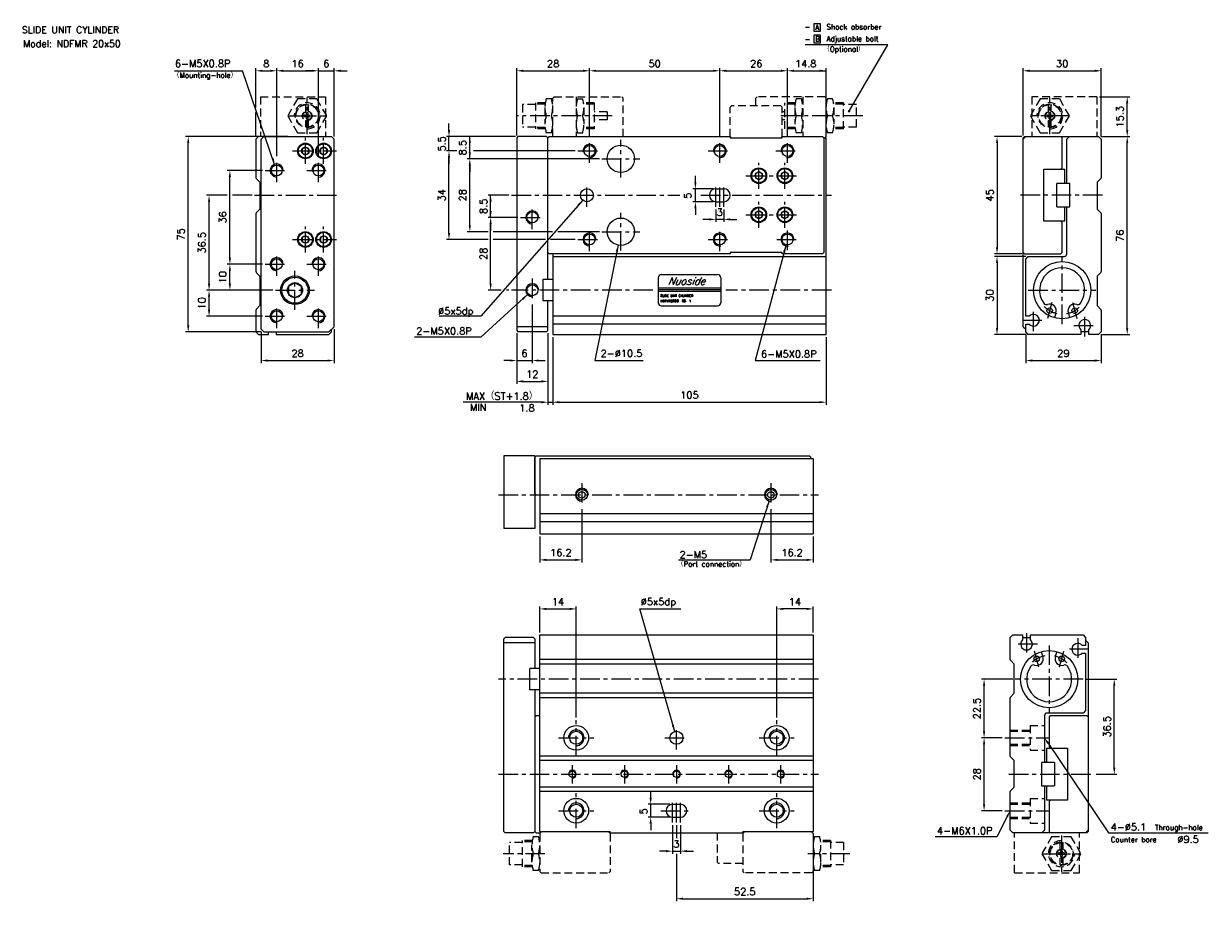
# Model space of a CAD drawing. Extents: x 12 to 467, y 5 to 342.
import ezdxf
from ezdxf.enums import TextEntityAlignment as Align

# ---------------------------------------------------------------- set-up
doc = ezdxf.new("R2010")
doc.units = 0
doc.header["$LTSCALE"] = 6
doc.header["$MEASUREMENT"] = 0
doc.linetypes.add('CENTER', pattern=[2, 1.25, -0.25, 0.25, -0.25])
doc.linetypes.add('HIDDENX2', pattern=[0.75, 0.5, -0.25])
for name, color, linetype in [('CENTER', 1, 'CENTER'), ('DIM', 3, 'CONTINUOUS'), ('HIDDEN', 3, 'HIDDENX2'), ('PLINE', 2, 'CONTINUOUS')]:
    doc.layers.add(name, color=color, linetype=linetype)
doc.styles.add('AEH', font='SIMPLEX', dxfattribs={"bigfont": 'AE'})

msp = doc.modelspace()

# ---------------------------------------------------------------- linework, layer by layer
at = {"layer": 'CENTER'}
for p, q in [((121, 299.44), (121, 313.44)), ((406.24, 299.44), (406.24, 313.44)), ((114, 306.44), (128, 306.44)), ((238.15, 306.44), (201.19, 306.44)), ((334.44, 306.44), (301.45, 306.44)), ((413.24, 306.44), (399.24, 306.44)), ((120.3, 287.94), (120.3, 297.94)), ((127.3, 287.94), (127.3, 297.94)), ((229.45, 288.44), (229.45, 297.44)), ((241.45, 282.69), (241.45, 297.19)), ((279.45, 288.44), (279.45, 297.44)), ((305.45, 288.44), (305.45, 297.44)), ((115.3, 292.94), (132.3, 292.94)), ((224.95, 292.94), (233.95, 292.94)), ((274.95, 292.94), (283.95, 292.94)), ((300.95, 292.94), (309.95, 292.94)), ((109.3, 280.94), (109.3, 289.94)), ((125.3, 280.94), (125.3, 289.94)), ((234.2, 289.94), (248.7, 289.94)), ((294.45, 278.44), (294.45, 288.44)), ((304.45, 278.44), (304.45, 288.44)), ((104.8, 285.44), (113.8, 285.44)), ((120.8, 285.44), (129.8, 285.44)), ((289.45, 283.44), (309.45, 283.44)), ((228.45, 271.44), (228.45, 280.44)), ((277.95, 271.44), (277.95, 280.44)), ((279.45, 271.44), (279.45, 280.44)), ((280.95, 271.44), (280.95, 280.44)), ((100.8, 275.94), (133.3, 275.94)), ((199.45, 275.94), (264.1, 275.94)), ((272.19, 275.94), (322.3, 275.94)), ((294.45, 263.44), (294.45, 273.44)), ((304.45, 263.44), (304.45, 273.44)), ((426.44, 275.94), (393.94, 275.94)), ((207.45, 262.94), (207.45, 271.94)), ((241.45, 254.69), (241.45, 269.19)), ((289.45, 268.44), (309.45, 268.44)), ((120.3, 253.94), (120.3, 263.94)), ((127.3, 253.94), (127.3, 263.94)), ((202.95, 267.44), (211.95, 267.44)), ((229.45, 254.44), (229.45, 263.44)), ((234.2, 261.94), (248.7, 261.94)), ((279.45, 254.44), (279.45, 263.44)), ((305.45, 254.84), (305.45, 263.04)), ((115.3, 258.94), (132.3, 258.94)), ((224.95, 258.94), (233.95, 258.94)), ((274.95, 258.94), (283.95, 258.94)), ((301.35, 258.94), (309.55, 258.94)), ((109.3, 244.94), (109.3, 253.94)), ((125.3, 244.94), (125.3, 253.94)), ((410.94, 226.44), (410.94, 252.44)), ((104.8, 249.44), (113.8, 249.44)), ((116.3, 231.94), (116.3, 246.94)), ((120.8, 249.44), (129.8, 249.44)), ((207.45, 243.94), (207.45, 234.94)), ((108.8, 239.44), (123.8, 239.44)), ((253.8, 239.44), (199.45, 239.44)), ((322.3, 239.44), (281.8, 239.44)), ((397.94, 239.44), (423.94, 239.44)), ((109.3, 224.94), (109.3, 233.94)), ((125.3, 224.94), (125.3, 233.94)), ((399.94, 223.69), (399.94, 232.19)), ((406.96, 234.68), (405.33, 228.6)), ((414.89, 234.75), (416.54, 228.6)), ((104.8, 229.44), (113.8, 229.44)), ((120.8, 229.44), (129.8, 229.44)), ((395.69, 227.94), (404.19, 227.94)), ((419.64, 221.69), (419.64, 230.19)), ((415.39, 225.94), (423.89, 225.94)), ((226.52, 165.38), (226.52, 156.38)), ((299.12, 165.38), (299.12, 156.38)), ((194.47, 160.88), (317.32, 160.88)), ((397.26, 107.79), (397.26, 99.29)), ((416.96, 105.79), (416.96, 97.29)), ((401.51, 103.54), (393.01, 103.54)), ((402, 94.73), (400.36, 100.88)), ((405.96, 103.04), (405.96, 77.04)), ((409.93, 94.8), (411.56, 100.88)), ((421.21, 101.54), (412.71, 101.54)), ((317.32, 90.04), (194.47, 90.04)), ((418.96, 90.04), (392.96, 90.04)), ((224.32, 60.79), (224.32, 74.29)), ((301.32, 60.79), (301.32, 74.29)), ((262.82, 63.04), (262.82, 72.04)), ((217.57, 67.54), (231.07, 67.54)), ((258.32, 67.54), (267.32, 67.54)), ((294.57, 67.54), (308.07, 67.54)), ((388.96, 67.54), (406.16, 67.54)), ((222.82, 57.04), (222.82, 50.04)), ((242.82, 57.04), (242.82, 50.04)), ((262.82, 57.04), (262.82, 50.04)), ((282.82, 57.04), (282.82, 50.04)), ((302.82, 57.04), (302.82, 50.04)), ((194.47, 53.54), (317.32, 53.54)), ((390.46, 53.54), (422.96, 53.54)), ((224.32, 32.79), (224.32, 46.29)), ((301.32, 32.79), (301.32, 46.29)), ((261.32, 35.04), (261.32, 44.04)), ((262.82, 35.04), (262.82, 44.04)), ((264.32, 35.04), (264.32, 44.04)), ((217.57, 39.54), (231.07, 39.54)), ((256.82, 39.54), (268.82, 39.54)), ((294.57, 39.54), (308.07, 39.54)), ((388.96, 39.54), (406.16, 39.54)), ((410.66, 30.04), (410.66, 16.04)), ((212.32, 23.04), (196.22, 23.04)), ((329.46, 23.04), (313.32, 23.04)), ((403.66, 23.04), (417.66, 23.04))]:
    msp.add_line(p, q, dxfattribs=at)
for centre, start, end in [((410.94, 239.94), 224.4155, 257.5054), ((410.94, 239.94), 280.2365, 313.3185), ((405.96, 89.55), 100.2365, 133.3185), ((405.96, 89.55), 44.4155, 77.5054)]:
    msp.add_arc(centre, 9.61, start, end, dxfattribs=at)
at = {"layer": 'DIM'}
for p, q in [((315.58, 341.82), (315.58, 338.92)), ((318.08, 341.82), (315.58, 341.82)), ((318.08, 338.92), (318.08, 341.82)), ((315.58, 338.92), (318.08, 338.92)), ((318.08, 337.42), (315.58, 337.42)), ((315.58, 337.42), (315.58, 334.52)), ((318.08, 334.52), (318.08, 337.42)), ((344.02, 333.74), (312.29, 333.74)), ((315.58, 334.52), (318.08, 334.52)), ((329.12, 308.24), (344.02, 333.74)), ((70.06, 323.74), (96.11, 323.74)), ((108.48, 287.8), (96.11, 323.74)), ((101.3, 309.68), (101.3, 324.74)), ((103.8, 323.74), (106.8, 323.74)), ((109.3, 290.94), (109.3, 324.74)), ((111.8, 323.74), (122.8, 323.74)), ((122.8, 323.74), (120.3, 323.74)), ((125.3, 290.94), (125.3, 324.74)), ((125.3, 323.74), (131.3, 323.74)), ((131.3, 298.44), (131.3, 324.74)), ((133.8, 323.74), (136.3, 323.74)), ((201.45, 298.94), (201.45, 324.74)), ((203.95, 323.74), (226.95, 323.74)), ((229.45, 298.44), (229.45, 324.74)), ((231.95, 323.74), (276.95, 323.74)), ((279.45, 298.44), (279.45, 324.74)), ((281.95, 323.74), (302.95, 323.74)), ((305.45, 298.44), (305.45, 324.74)), ((307.95, 323.74), (320.3, 323.74)), ((320.3, 298.94), (320.3, 324.74)), ((395.94, 298.94), (395.94, 324.74)), ((398.44, 323.74), (423.44, 323.74)), ((425.94, 298.44), (425.94, 324.74)), ((425.24, 313.74), (436.94, 313.74)), ((435.94, 300.94), (435.94, 311.24)), ((101.3, 298.44), (101.3, 307.68)), ((175.45, 300.94), (175.45, 303.44)), ((103.3, 298.44), (74.3, 298.44)), ((75.3, 225.94), (75.3, 295.94)), ((200.95, 298.44), (174.45, 298.44)), ((175.45, 292.94), (175.45, 298.44)), ((183.45, 289.94), (183.45, 298.44)), ((395.44, 298.44), (384.94, 298.44)), ((385.94, 295.94), (385.94, 255.94)), ((425.94, 298.44), (436.94, 298.44)), ((435.94, 224.94), (435.94, 295.94)), ((178.44, 292.94), (174.45, 292.94)), ((223.95, 292.94), (184.84, 292.94)), ((175.45, 261.44), (175.45, 290.44)), ((175.45, 290.44), (175.45, 287.94)), ((233.2, 289.94), (182.45, 289.94)), ((183.45, 264.44), (183.45, 287.44)), ((183.45, 287.44), (183.45, 284.94)), ((103.8, 285.44), (90.3, 285.44)), ((91.3, 251.94), (91.3, 282.94)), ((270.09, 280.94), (270.09, 283.44)), ((276.95, 278.44), (269.09, 278.44)), ((270.09, 273.44), (270.09, 278.44)), ((90.3, 275.94), (82.3, 275.94)), ((83.3, 241.94), (83.3, 273.44)), ((99.8, 275.94), (92.3, 275.94)), ((226.8, 274.06), (187.72, 229.44)), ((198.45, 275.94), (190.45, 275.94)), ((191.45, 267.44), (191.45, 275.94)), ((276.95, 273.44), (269.09, 273.44)), ((270.09, 270.94), (270.09, 268.44)), ((277.95, 270.44), (277.95, 265.66)), ((280.95, 270.44), (280.95, 265.66)), ((201.95, 267.44), (190.45, 267.44)), ((191.45, 241.94), (191.45, 264.94)), ((191.45, 264.94), (191.45, 262.44)), ((275.45, 266.66), (272.95, 266.66)), ((280.95, 266.66), (277.95, 266.66)), ((283.45, 266.66), (285.95, 266.66)), ((190.45, 261.94), (182.45, 261.94)), ((215.19, 261.94), (192.45, 261.94)), ((233.2, 261.94), (217.19, 261.94)), ((190.45, 258.94), (174.45, 258.94)), ((212.46, 258.94), (192.45, 258.94)), ((223.95, 258.94), (214.44, 258.94)), ((240.41, 256.79), (231.51, 212.44)), ((304.8, 256.52), (292.98, 212.44)), ((395.44, 253.44), (384.94, 253.44)), ((396.94, 252.44), (384.94, 252.44)), ((103.8, 249.44), (90.3, 249.44)), ((91.3, 241.94), (91.3, 246.94)), ((385.94, 249.94), (385.94, 224.94)), ((107.8, 239.44), (82.3, 239.44)), ((83.3, 231.94), (83.3, 236.94)), ((205.6, 237.75), (187.72, 221.44)), ((195.48, 239.44), (190.45, 239.44)), ((198.45, 239.44), (197.48, 239.44)), ((207.45, 233.94), (207.45, 211.44)), ((103.8, 229.44), (82.3, 229.44)), ((187.72, 229.44), (171.63, 229.44)), ((103.3, 223.44), (74.3, 223.44)), ((103.3, 223.44), (103.3, 211.44)), ((131.3, 224.44), (131.3, 211.44)), ((201.45, 222.94), (201.45, 203.44)), ((213.45, 222.94), (213.45, 195.44)), ((187.72, 221.44), (162.16, 221.44)), ((215.3, 221.44), (215.3, 195.44)), ((320.3, 221.44), (320.3, 195.44)), ((396.94, 222.44), (384.94, 222.44)), ((396.94, 222.44), (396.94, 211.44)), ((425.94, 222.44), (425.94, 211.44)), ((425.94, 222.44), (436.94, 222.44)), ((105.8, 212.44), (128.8, 212.44)), ((198.95, 212.44), (196.45, 212.44)), ((201.45, 212.44), (207.45, 212.44)), ((209.95, 212.44), (212.45, 212.44)), ((231.51, 212.44), (249.98, 212.44)), ((292.98, 212.44), (318.05, 212.44)), ((399.44, 212.44), (423.44, 212.44)), ((203.95, 204.44), (210.95, 204.44)), ((210.95, 196.44), (180.9, 196.44)), ((213.45, 196.44), (215.3, 196.44)), ((217.8, 196.44), (317.8, 196.44)), ((226.52, 155.38), (226.52, 134.88)), ((298.36, 158.5), (291.09, 135.88)), ((299.12, 155.38), (299.12, 134.88)), ((210.32, 144.88), (210.32, 134.88)), ((315.32, 144.88), (315.32, 134.88)), ((212.82, 135.88), (224.02, 135.88)), ((263.63, 135.88), (291.09, 135.88)), ((301.62, 135.88), (312.82, 135.88)), ((210.32, 108.04), (210.32, 118.04)), ((212.82, 117.04), (221.82, 117.04)), ((224.32, 75.29), (224.32, 118.04)), ((262.14, 69.95), (248.72, 117.04)), ((248.72, 117.04), (264.53, 117.04)), ((301.32, 75.29), (301.32, 118.04)), ((312.82, 117.04), (303.82, 117.04)), ((315.32, 108.04), (315.32, 118.04)), ((391.96, 90.04), (379.96, 90.04)), ((380.96, 70.04), (380.96, 87.54)), ((419.96, 90.04), (431.96, 90.04)), ((430.96, 56.04), (430.96, 87.54)), ((387.96, 67.54), (379.96, 67.54)), ((380.96, 42.04), (380.96, 65.04)), ((405.56, 65.47), (428.79, 31.04)), ((423.96, 53.54), (431.96, 53.54)), ((252.91, 44.54), (252.91, 47.04)), ((260.32, 42.04), (251.91, 42.04)), ((252.91, 37.04), (252.91, 42.04)), ((260.32, 37.04), (251.91, 37.04)), ((387.96, 39.54), (379.96, 39.54)), ((389.82, 37.32), (385.86, 29.54)), ((252.91, 34.54), (252.91, 32.04)), ((261.32, 34.04), (261.32, 23.02)), ((262.82, 34.04), (262.82, 28.96)), ((264.32, 34.04), (264.32, 23.02)), ((315.32, 30.54), (315.32, 4.74)), ((385.86, 29.54), (362.2, 29.54)), ((428.79, 31.04), (467.08, 31.04)), ((258.82, 24.02), (256.32, 24.02)), ((261.32, 24.02), (264.32, 24.02)), ((262.82, 23), (262.82, 4.74)), ((266.82, 24.02), (269.32, 24.02)), ((265.32, 5.74), (312.82, 5.74))]:
    msp.add_line(p, q, dxfattribs=at)
at = {"layer": 'DIM', "const_width": 0.5}
msp.add_lwpolyline([(328.87, 308.24, 1), (329.37, 308.24, 1)], format="xyb", close=True, dxfattribs=at)
at = {"layer": 'DIM'}
for points in [[(103.8, 324.16), (103.8, 323.32), (101.3, 323.74)], [(106.8, 324.16), (106.8, 323.32), (109.3, 323.74)], [(111.8, 324.16), (111.8, 323.32), (109.3, 323.74)], [(122.8, 324.16), (122.8, 323.32), (125.3, 323.74)], [(133.8, 324.16), (133.8, 323.32), (131.3, 323.74)], [(203.95, 324.16), (203.95, 323.32), (201.45, 323.74)], [(226.95, 324.16), (226.95, 323.32), (229.45, 323.74)], [(231.95, 324.16), (231.95, 323.32), (229.45, 323.74)], [(276.95, 324.16), (276.95, 323.32), (279.45, 323.74)], [(281.95, 324.16), (281.95, 323.32), (279.45, 323.74)], [(302.95, 324.16), (302.95, 323.32), (305.45, 323.74)], [(307.95, 324.16), (307.95, 323.32), (305.45, 323.74)], [(317.8, 324.16), (317.8, 323.32), (320.3, 323.74)], [(398.44, 324.16), (398.44, 323.32), (395.94, 323.74)], [(423.44, 324.16), (423.44, 323.32), (425.94, 323.74)], [(435.52, 311.24), (436.35, 311.24), (435.94, 313.74)], [(175.03, 300.94), (175.86, 300.94), (175.45, 298.44)], [(435.52, 300.94), (436.35, 300.94), (435.94, 298.44)], [(74.88, 295.94), (75.71, 295.94), (75.3, 298.44)], [(183.03, 295.94), (183.86, 295.94), (183.45, 298.44)], [(385.52, 295.94), (386.35, 295.94), (385.94, 298.44)], [(435.52, 295.94), (436.35, 295.94), (435.94, 298.44)], [(175.03, 290.44), (175.86, 290.44), (175.45, 292.94)], [(183.03, 292.44), (183.86, 292.44), (183.45, 289.94)], [(108.15, 290.13), (107.36, 289.85), (108.57, 287.63)], [(183.03, 287.44), (183.86, 287.44), (183.45, 289.94)], [(90.88, 282.94), (91.71, 282.94), (91.3, 285.44)], [(270.51, 280.94), (269.68, 280.94), (270.09, 278.44)], [(82.88, 273.44), (83.71, 273.44), (83.3, 275.94)], [(191.03, 273.44), (191.86, 273.44), (191.45, 275.94)], [(224.84, 272.45), (225.47, 271.9), (226.8, 274.06)], [(270.51, 270.94), (269.68, 270.94), (270.09, 273.44)], [(191.03, 269.94), (191.86, 269.94), (191.45, 267.44)], [(183.03, 264.44), (183.86, 264.44), (183.45, 261.94)], [(191.03, 264.94), (191.86, 264.94), (191.45, 267.44)], [(275.45, 267.07), (275.45, 266.24), (277.95, 266.66)], [(283.45, 267.07), (283.45, 266.24), (280.95, 266.66)], [(175.03, 261.44), (175.86, 261.44), (175.45, 258.94)], [(239.51, 254.42), (240.33, 254.26), (240.41, 256.79)], [(303.75, 254.22), (304.56, 254), (304.8, 256.52)], [(385.52, 255.94), (386.35, 255.94), (385.94, 253.44)], [(90.88, 251.94), (91.71, 251.94), (91.3, 249.44)], [(385.52, 249.94), (386.35, 249.94), (385.94, 252.44)], [(90.88, 246.94), (91.71, 246.94), (91.3, 249.44)], [(82.88, 241.94), (83.71, 241.94), (83.3, 239.44)], [(90.88, 241.94), (91.71, 241.94), (91.3, 239.44)], [(191.03, 241.94), (191.86, 241.94), (191.45, 239.44)], [(82.88, 236.94), (83.71, 236.94), (83.3, 239.44)], [(203.47, 236.38), (204.03, 235.76), (205.6, 237.75)], [(82.88, 231.94), (83.71, 231.94), (83.3, 229.44)], [(74.88, 225.94), (75.71, 225.94), (75.3, 223.44)], [(385.52, 224.94), (386.35, 224.94), (385.94, 222.44)], [(435.52, 224.94), (436.35, 224.94), (435.94, 222.44)], [(105.8, 212.86), (105.8, 212.02), (103.3, 212.44)], [(128.8, 212.86), (128.8, 212.02), (131.3, 212.44)], [(198.95, 212.86), (198.95, 212.02), (201.45, 212.44)], [(209.95, 212.86), (209.95, 212.02), (207.45, 212.44)], [(399.44, 212.86), (399.44, 212.02), (396.94, 212.44)], [(423.44, 212.86), (423.44, 212.02), (425.94, 212.44)], [(203.95, 204.86), (203.95, 204.02), (201.45, 204.44)], [(210.95, 204.86), (210.95, 204.02), (213.45, 204.44)], [(210.95, 196.86), (210.95, 196.02), (213.45, 196.44)], [(217.8, 196.86), (217.8, 196.02), (215.3, 196.44)], [(317.8, 196.86), (317.8, 196.02), (320.3, 196.44)], [(297.2, 156.25), (297.99, 155.99), (298.36, 158.5)], [(212.82, 136.3), (212.82, 135.46), (210.32, 135.88)], [(224.02, 136.3), (224.02, 135.46), (226.52, 135.88)], [(301.62, 136.3), (301.62, 135.46), (299.12, 135.88)], [(312.82, 136.3), (312.82, 135.46), (315.32, 135.88)], [(212.82, 117.46), (212.82, 116.63), (210.32, 117.04)], [(221.82, 117.46), (221.82, 116.63), (224.32, 117.04)], [(303.82, 117.46), (303.82, 116.63), (301.32, 117.04)], [(312.82, 117.46), (312.82, 116.63), (315.32, 117.04)], [(380.54, 87.54), (381.38, 87.54), (380.96, 90.04)], [(430.54, 87.54), (431.38, 87.54), (430.96, 90.04)], [(261.85, 72.47), (261.05, 72.24), (262.14, 69.95)], [(380.54, 70.04), (381.38, 70.04), (380.96, 67.54)], [(380.54, 65.04), (381.38, 65.04), (380.96, 67.54)], [(405.21, 65.24), (405.9, 65.71), (404.16, 67.54)], [(430.54, 56.04), (431.38, 56.04), (430.96, 53.54)], [(252.49, 44.54), (253.33, 44.54), (252.91, 42.04)], [(380.54, 42.04), (381.38, 42.04), (380.96, 39.54)], [(252.49, 34.54), (253.33, 34.54), (252.91, 37.04)], [(389.45, 37.51), (390.19, 37.13), (390.96, 39.54)], [(258.82, 24.43), (258.82, 23.6), (261.32, 24.02)], [(266.82, 24.43), (266.82, 23.6), (264.32, 24.02)], [(265.32, 6.16), (265.32, 5.33), (262.82, 5.74)], [(312.82, 6.16), (312.82, 5.33), (315.32, 5.74)]]:
    msp.add_solid(points, dxfattribs=at)
at = {"layer": 'HIDDEN'}
for p, q in [((103, 313.74), (128, 313.74)), ((103, 313.74), (103, 298.44)), ((128, 313.74), (128, 298.44)), ((208.65, 310.74), (203.65, 310.74)), ((203.65, 310.74), (203.65, 302.14)), ((208.65, 311.44), (208.65, 301.44)), ((212.44, 311.44), (208.65, 311.44)), ((212.37, 310.94), (208.65, 310.94)), ((212.3, 309.69), (212.3, 303.19)), ((214.8, 312.94), (212.8, 312.94)), ((215.3, 311.44), (215.15, 311.44)), ((215.3, 311.44), (215.15, 311.44)), ((215.3, 310.94), (215.22, 310.94)), ((215.3, 310.94), (215.22, 310.94)), ((215.8, 313.74), (215.3, 313.24)), ((215.3, 298.44), (215.3, 313.24)), ((215.8, 313.74), (241.8, 313.74)), ((224.3, 313.74), (224.3, 298.44)), ((224.3, 311.44), (224.44, 311.44)), ((224.44, 311.44), (224.3, 311.44)), ((224.3, 310.94), (224.37, 310.94)), ((224.37, 310.94), (224.3, 310.94)), ((224.8, 312.94), (226.8, 312.94)), ((231.15, 311.44), (227.15, 311.44)), ((231.15, 310.94), (227.22, 310.94)), ((227.3, 309.69), (227.3, 303.19)), ((231.15, 311.44), (231.15, 301.44)), ((242.3, 313.24), (241.8, 313.74)), ((242.3, 298.44), (242.3, 313.24)), ((283.45, 309.74), (283.95, 310.24)), ((283.45, 298.44), (283.45, 309.74)), ((302.95, 310.24), (283.95, 310.24)), ((293.3, 313.24), (293.8, 313.74)), ((293.3, 310.24), (293.3, 313.24)), ((319.8, 313.74), (293.8, 313.74)), ((303.45, 309.74), (302.95, 310.24)), ((303.45, 298.44), (303.45, 309.74)), ((304.45, 301.44), (304.45, 311.44)), ((308.44, 311.44), (304.45, 311.44)), ((308.37, 310.94), (304.45, 310.94)), ((308.3, 309.69), (308.3, 303.19)), ((310.8, 312.94), (308.8, 312.94)), ((311.3, 311.44), (311.15, 311.44)), ((311.3, 310.94), (311.22, 310.94)), ((311.3, 313.74), (311.3, 298.44)), ((319.8, 313.74), (320.3, 313.24)), ((320.3, 298.44), (320.3, 313.24)), ((320.44, 311.44), (320.3, 311.44)), ((320.37, 310.94), (320.3, 310.94)), ((322.8, 312.94), (320.8, 312.94)), ((326.95, 311.44), (323.15, 311.44)), ((326.95, 310.94), (323.22, 310.94)), ((323.3, 309.69), (323.3, 303.19)), ((326.95, 301.44), (326.95, 311.44)), ((331.95, 310.74), (326.95, 310.74)), ((331.95, 302.14), (331.95, 310.74)), ((399.24, 313.74), (399.24, 298.44)), ((424.24, 313.74), (399.24, 313.74)), ((424.24, 313.74), (424.24, 298.44)), ((119.89, 306.74), (120.6, 306.74)), ((119.89, 306.14), (120.6, 306.14)), ((120.7, 306.84), (120.7, 307.55)), ((120.7, 305.33), (120.7, 306.04)), ((121.3, 306.84), (121.3, 307.55)), ((121.3, 305.33), (121.3, 306.04)), ((121.4, 306.74), (122.11, 306.74)), ((121.4, 306.14), (122.11, 306.14)), ((236.15, 307.94), (231.15, 307.94)), ((236.15, 304.94), (231.15, 304.94)), ((236.15, 307.94), (236.15, 304.94)), ((304.45, 307.94), (303.45, 307.94)), ((304.45, 304.94), (303.45, 304.94)), ((405.13, 306.74), (405.84, 306.74)), ((405.13, 306.14), (405.84, 306.14)), ((405.94, 306.84), (405.94, 307.55)), ((405.94, 305.33), (405.94, 306.04)), ((406.54, 306.84), (406.54, 307.55)), ((406.54, 305.33), (406.54, 306.04)), ((406.64, 306.74), (407.35, 306.74)), ((406.64, 306.14), (407.35, 306.14)), ((120.45, 302.17), (120.45, 304.67)), ((121.55, 302.17), (121.55, 304.67)), ((208.65, 302.14), (203.65, 302.14)), ((212.37, 301.94), (208.65, 301.94)), ((212.44, 301.44), (208.65, 301.44)), ((215.3, 301.44), (215.15, 301.44)), ((215.3, 301.44), (215.15, 301.44)), ((215.3, 301.94), (215.22, 301.94)), ((215.3, 301.94), (215.22, 301.94)), ((224.3, 301.94), (224.37, 301.94)), ((224.37, 301.94), (224.3, 301.94)), ((224.3, 301.44), (224.44, 301.44)), ((224.44, 301.44), (224.3, 301.44)), ((231.15, 301.44), (227.15, 301.44)), ((231.15, 301.94), (227.22, 301.94)), ((308.37, 301.94), (304.45, 301.94)), ((308.44, 301.44), (304.45, 301.44)), ((311.3, 301.44), (311.15, 301.44)), ((311.3, 301.94), (311.22, 301.94)), ((320.37, 301.94), (320.3, 301.94)), ((320.44, 301.44), (320.3, 301.44)), ((326.95, 301.44), (323.15, 301.44)), ((326.95, 301.94), (323.22, 301.94)), ((331.95, 302.14), (326.95, 302.14)), ((405.69, 302.17), (405.69, 304.67)), ((406.79, 302.17), (406.79, 304.67)), ((214.8, 299.94), (212.8, 299.94)), ((224.8, 299.94), (226.8, 299.94)), ((283.95, 297.94), (283.45, 298.44)), ((302.95, 297.94), (303.45, 298.44)), ((310.8, 299.94), (308.8, 299.94)), ((320.3, 298.44), (319.8, 297.94)), ((322.8, 299.94), (320.8, 299.94)), ((390.96, 70.54), (398.66, 70.54)), ((390.96, 70.04), (398.66, 70.04)), ((398.66, 72.29), (398.66, 62.79)), ((398.66, 72.29), (404.16, 72.29)), ((390.96, 65.04), (398.66, 65.04)), ((390.96, 64.54), (398.66, 64.54)), ((398.66, 62.79), (404.16, 62.79)), ((390.96, 42.54), (398.66, 42.54)), ((390.96, 42.04), (398.66, 42.04)), ((398.66, 44.29), (398.66, 34.79)), ((398.66, 44.29), (404.16, 44.29)), ((390.96, 37.04), (398.66, 37.04)), ((390.96, 36.54), (398.66, 36.54)), ((398.66, 34.79), (404.16, 34.79)), ((203.67, 27.34), (198.67, 27.34)), ((198.67, 18.74), (198.67, 27.34)), ((207.46, 28.04), (203.67, 28.04)), ((203.67, 18.04), (203.67, 28.04)), ((207.39, 27.54), (203.67, 27.54)), ((209.82, 29.54), (207.82, 29.54)), ((210.32, 28.04), (210.18, 28.04)), ((210.32, 28.04), (210.18, 28.04)), ((210.32, 27.54), (210.25, 27.54)), ((210.32, 27.54), (210.25, 27.54)), ((211.12, 31.54), (210.32, 30.74)), ((210.32, 30.74), (210.32, 16.24)), ((236.52, 31.54), (237.32, 30.74)), ((237.32, 30.74), (237.32, 16.24)), ((278.47, 31.04), (278.47, 19.74)), ((289.12, 31.54), (288.32, 30.74)), ((288.32, 30.74), (288.32, 16.24)), ((314.52, 31.54), (315.32, 30.74)), ((315.32, 30.74), (315.32, 16.24)), ((315.46, 28.04), (315.32, 28.04)), ((315.39, 27.54), (315.32, 27.54)), ((317.82, 29.54), (315.82, 29.54)), ((321.97, 28.04), (318.18, 28.04)), ((321.97, 27.54), (318.25, 27.54)), ((321.97, 28.04), (321.97, 18.04)), ((326.97, 27.34), (321.97, 27.34)), ((326.97, 27.34), (326.97, 18.74)), ((392.66, 15.74), (392.66, 31.04)), ((410.11, 27.31), (410.11, 24.81)), ((411.21, 27.31), (411.21, 24.81)), ((417.66, 15.74), (417.66, 31.04)), ((207.32, 19.79), (207.32, 26.29)), ((318.32, 19.79), (318.32, 26.29)), ((410.26, 23.34), (409.55, 23.34)), ((410.36, 24.15), (410.36, 23.44)), ((410.96, 24.15), (410.96, 23.44)), ((411.77, 23.34), (411.06, 23.34)), ((203.67, 18.74), (198.67, 18.74)), ((207.39, 18.54), (203.67, 18.54)), ((210.32, 18.54), (210.25, 18.54)), ((210.32, 18.54), (210.25, 18.54)), ((278.47, 19.74), (278.97, 19.24)), ((288.32, 19.24), (278.97, 19.24)), ((315.39, 18.54), (315.32, 18.54)), ((321.97, 18.54), (318.25, 18.54)), ((326.97, 18.74), (321.97, 18.74)), ((410.26, 22.74), (409.55, 22.74)), ((410.36, 22.64), (410.36, 21.93)), ((410.96, 22.64), (410.96, 21.93)), ((411.77, 22.74), (411.06, 22.74)), ((207.46, 18.04), (203.67, 18.04)), ((209.82, 16.54), (207.82, 16.54)), ((210.32, 18.04), (210.18, 18.04)), ((210.32, 18.04), (210.18, 18.04)), ((210.82, 15.74), (210.32, 16.24)), ((210.82, 15.74), (236.82, 15.74)), ((237.32, 16.24), (236.82, 15.74)), ((288.32, 16.24), (288.82, 15.74)), ((314.82, 15.74), (288.82, 15.74)), ((314.82, 15.74), (315.32, 16.24)), ((315.46, 18.04), (315.32, 18.04)), ((317.82, 16.54), (315.82, 16.54)), ((321.97, 18.04), (318.18, 18.04)), ((392.66, 15.74), (417.66, 15.74))]:
    msp.add_line(p, q, dxfattribs=at)
at = {"layer": 'HIDDEN', "color": 3}
for p, q in [((120.45, 308.21), (120.45, 310.7)), ((121.55, 308.21), (121.55, 310.7)), ((405.69, 308.21), (405.69, 310.7)), ((406.79, 308.21), (406.79, 310.7)), ((410.11, 21.28), (410.11, 18.78)), ((411.21, 21.28), (411.21, 18.78))]:
    msp.add_line(p, q, dxfattribs=at)
at = {"layer": 'HIDDEN'}
for points in [[(117.25, 312.94), (113.49, 306.44), (117.25, 299.94), (124.75, 299.94), (128.51, 306.44), (124.75, 312.94)], [(402.48, 312.94), (398.73, 306.44), (402.48, 299.94), (409.99, 299.94), (413.74, 306.44), (409.99, 312.94)], [(414.41, 16.54), (418.16, 23.04), (414.41, 29.54), (406.91, 29.54), (403.15, 23.04), (406.91, 16.54)]]:
    msp.add_lwpolyline(points, close=True, dxfattribs=at)
for centre, radius in [((121, 306.44), 4.5), ((406.24, 306.44), 4.5), ((121, 306.44), 1.65), ((406.24, 306.44), 1.65), ((410.66, 23.04), 4.5), ((410.66, 23.04), 1.65)]:
    msp.add_circle(centre, radius, dxfattribs=at)
at = {"layer": 'HIDDEN', "color": 3}
for centre, radius in [((121, 306.44), 4.3), ((406.24, 306.44), 4.3), ((121, 306.44), 1.85), ((406.24, 306.44), 1.85), ((410.66, 23.04), 4.3), ((410.66, 23.04), 1.85)]:
    msp.add_circle(centre, radius, dxfattribs=at)
for centre, start, end in [((121, 306.44), 270, 180), ((406.24, 306.44), 270, 180), ((410.66, 23.04), 90, 0)]:
    msp.add_arc(centre, 5, start, end, dxfattribs=at)
at = {"layer": 'HIDDEN'}
for centre, radius, start, end in [((223.11, 309.69), 10.81, 162.5077, 197.4923), ((204.48, 309.69), 10.81, 342.5077, 17.4923), ((235.11, 309.69), 10.81, 162.5077, 197.4923), ((216.48, 309.69), 10.81, 342.5077, 17.4923), ((319.11, 309.69), 10.81, 162.5077, 197.4923), ((300.48, 309.69), 10.81, 342.5077, 17.4923), ((331.11, 309.69), 10.81, 162.5077, 197.4923), ((312.48, 309.69), 10.81, 342.5077, 17.4923), ((121, 306.44), 1.15, 164.8783, 195.1217), ((121, 306.44), 0.5, 126.8699, 143.1301), ((121, 306.44), 0.5, 216.8699, 233.1301), ((121, 306.44), 1.15, 74.8783, 105.1217), ((121, 306.44), 1.15, 254.8783, 285.1217), ((121, 306.44), 0.5, 36.8699, 53.1301), ((121, 306.44), 0.5, 306.8699, 323.1301), ((121, 306.44), 1.15, 344.8783, 15.1217), ((223.11, 303.19), 10.81, 162.5077, 197.4923), ((204.48, 303.19), 10.81, 342.5077, 17.4923), ((235.11, 303.19), 10.81, 162.5077, 197.4923), ((216.48, 303.19), 10.81, 342.5077, 17.4923), ((319.11, 303.19), 10.81, 162.5077, 197.4923), ((300.48, 303.19), 10.81, 342.5077, 17.4923), ((331.11, 303.19), 10.81, 162.5077, 197.4923), ((312.48, 303.19), 10.81, 342.5077, 17.4923), ((406.24, 306.44), 1.15, 164.8783, 195.1217), ((406.24, 306.44), 0.5, 126.8699, 143.1301), ((406.24, 306.44), 0.5, 216.8699, 233.1301), ((406.24, 306.44), 1.15, 74.8783, 105.1217), ((406.24, 306.44), 1.15, 254.8783, 285.1217), ((406.24, 306.44), 0.5, 36.8699, 53.1301), ((406.24, 306.44), 0.5, 306.8699, 323.1301), ((406.24, 306.44), 1.15, 344.8783, 15.1217), ((218.13, 26.29), 10.81, 162.5077, 197.4923), ((199.51, 26.29), 10.81, 342.5077, 17.4923), ((326.13, 26.29), 10.81, 162.5077, 197.4923), ((307.51, 26.29), 10.81, 342.5077, 17.4923), ((218.13, 19.79), 10.81, 162.5077, 197.4923), ((199.51, 19.79), 10.81, 342.5077, 17.4923), ((326.13, 19.79), 10.81, 162.5077, 197.4923), ((307.51, 19.79), 10.81, 342.5077, 17.4923), ((410.66, 23.04), 1.15, 164.8783, 195.1217), ((410.66, 23.04), 0.5, 126.8699, 143.1301), ((410.66, 23.04), 1.15, 74.8783, 105.1217), ((410.66, 23.04), 0.5, 36.8699, 53.1301), ((410.66, 23.04), 1.15, 344.8783, 15.1217), ((410.66, 23.04), 0.5, 216.8699, 233.1301), ((410.66, 23.04), 1.15, 254.8783, 285.1217), ((410.66, 23.04), 0.5, 306.8699, 323.1301)]:
    msp.add_arc(centre, radius, start, end, dxfattribs=at)
at = {"layer": 'PLINE'}
for p, q in [((102.3, 298.44), (101.3, 297.44)), ((101.3, 297.44), (101.3, 282.6)), ((113.5, 298.44), (102.3, 298.44)), ((104.3, 298.44), (103.3, 297.44)), ((103.3, 224.44), (103.3, 297.44)), ((104.3, 298.44), (130.3, 298.44)), ((130.3, 298.44), (131.3, 297.44)), ((131.3, 225.44), (131.3, 297.44)), ((201.95, 298.44), (201.45, 297.94)), ((201.45, 297.94), (201.45, 223.94)), ((212.95, 298.44), (201.95, 298.44)), ((212.95, 298.44), (213.45, 297.94)), ((213.45, 297.94), (213.95, 298.44)), ((213.45, 243.54), (213.45, 297.94)), ((213.45, 253.94), (213.45, 297.94)), ((213.95, 298.44), (283.45, 298.44)), ((283.45, 298.44), (283.45, 297.94)), ((283.45, 297.94), (303.45, 297.94)), ((303.45, 298.44), (318.95, 298.44)), ((303.45, 297.94), (303.45, 298.44)), ((318.95, 298.44), (319.45, 297.94)), ((319.45, 297.94), (319.45, 253.94)), ((319.45, 297.94), (320.3, 297.94)), ((320.3, 222.44), (320.3, 297.94)), ((396.44, 298.44), (395.94, 297.94)), ((396.94, 298.44), (395.94, 297.44)), ((395.94, 225.44), (395.94, 297.94)), ((396.44, 298.44), (424.94, 298.44)), ((410.94, 297.94), (410.44, 298.44)), ((410.94, 286.44), (410.94, 297.94)), ((412.74, 297.44), (413.74, 298.44)), ((412.74, 280.44), (412.74, 297.44)), ((424.94, 298.44), (425.94, 297.44)), ((425.94, 297.44), (425.94, 282.6)), ((101.41, 282.32), (102.8, 280.94)), ((403.94, 265.94), (403.94, 285.94)), ((403.94, 285.94), (411.94, 285.94)), ((410.44, 285.94), (410.94, 286.44)), ((411.94, 280.44), (411.94, 285.94)), ((425.82, 282.32), (424.44, 280.94)), ((102.8, 280.94), (102.8, 270.6)), ((277.95, 278.44), (280.95, 278.44)), ((408.94, 271.44), (408.94, 280.44)), ((413.94, 280.44), (408.94, 280.44)), ((413.94, 271.44), (413.94, 280.44)), ((424.44, 280.94), (424.44, 270.6)), ((277.95, 273.44), (280.95, 273.44)), ((101.3, 268.94), (101.3, 246.61)), ((102.8, 270.6), (101.41, 269.22)), ((408.94, 271.44), (413.94, 271.44)), ((411.94, 265.94), (411.94, 271.44)), ((412.74, 253.44), (412.74, 271.44)), ((424.44, 270.6), (425.82, 269.22)), ((425.94, 268.94), (425.94, 246.61)), ((411.94, 265.94), (403.94, 265.94)), ((410.94, 265.44), (410.44, 265.94)), ((410.94, 253.94), (410.94, 265.44)), ((213.95, 253.44), (213.45, 253.94)), ((283.45, 253.44), (213.95, 253.44)), ((215.3, 253.44), (215.3, 222.44)), ((215.3, 252.44), (320.3, 252.44)), ((303.45, 253.94), (283.45, 253.94)), ((283.45, 253.94), (283.45, 253.44)), ((303.45, 253.44), (303.45, 253.94)), ((318.95, 253.44), (303.45, 253.44)), ((319.45, 253.94), (318.95, 253.44)), ((395.94, 253.94), (396.44, 253.44)), ((396.44, 253.44), (410.44, 253.44)), ((396.94, 251.44), (397.94, 252.44)), ((396.94, 229.44), (396.94, 251.44)), ((397.94, 252.44), (411.74, 252.44)), ((410.44, 253.44), (410.94, 253.94)), ((101.41, 246.32), (102.8, 244.82)), ((425.82, 246.32), (424.44, 244.82)), ((102.8, 244.82), (102.8, 233.61)), ((211.45, 243.54), (211.45, 235.34)), ((215.3, 243.54), (211.45, 243.54)), ((424.44, 244.82), (424.44, 233.61)), ((102.8, 233.61), (101.41, 232.11)), ((215.3, 235.34), (211.45, 235.34)), ((213.45, 223.94), (213.45, 235.34)), ((424.44, 233.61), (425.82, 232.11)), ((101.3, 231.82), (101.3, 223.44)), ((320.3, 229.44), (215.3, 229.44)), ((398.26, 229.44), (396.94, 229.44)), ((408.49, 230.64), (408.04, 229.04)), ((413.38, 230.64), (413.83, 229.04)), ((425.94, 231.82), (425.94, 223.44)), ((101.3, 223.44), (102.3, 222.44)), ((103.3, 224.44), (104.3, 223.44)), ((104.3, 223.44), (129.3, 223.44)), ((106.1, 222.44), (106.1, 223.44)), ((109.1, 223.44), (109.1, 222.44)), ((131.3, 225.44), (129.3, 223.44)), ((129.3, 222.44), (130.3, 223.44)), ((130.3, 223.44), (130.3, 224.44)), ((213.45, 225.44), (201.45, 225.44)), ((201.45, 223.94), (201.95, 223.44)), ((212.95, 223.44), (201.95, 223.44)), ((212.95, 223.44), (213.45, 223.94)), ((320.3, 226.44), (215.3, 226.44)), ((395.94, 225.44), (396.94, 224.44)), ((396.94, 223.44), (396.94, 226.44)), ((396.94, 226.44), (398.26, 226.44)), ((397.94, 222.44), (396.94, 223.44)), ((418.14, 224.26), (418.14, 222.44)), ((421.14, 223.44), (418.14, 223.44)), ((421.14, 222.44), (421.14, 224.26)), ((425.94, 223.44), (424.94, 222.44)), ((102.3, 222.44), (106.1, 222.44)), ((109.1, 222.44), (129.3, 222.44)), ((215.3, 222.44), (320.3, 222.44)), ((418.14, 222.44), (397.94, 222.44)), ((424.94, 222.44), (421.14, 222.44)), ((208.47, 175.88), (196.47, 175.88)), ((196.47, 175.88), (196.47, 147.88)), ((208.47, 175.88), (208.47, 147.88)), ((208.47, 175.38), (208.97, 175.88)), ((208.47, 161.38), (208.47, 175.38)), ((208.97, 175.88), (313.97, 175.88)), ((210.32, 174.88), (315.32, 174.88)), ((210.32, 174.88), (210.32, 145.88)), ((314.47, 175.38), (313.97, 175.88)), ((314.47, 174.88), (314.47, 175.38)), ((315.32, 174.88), (315.32, 145.88)), ((208.47, 161.38), (208.97, 160.88)), ((208.97, 160.88), (210.32, 160.88)), ((210.32, 153.68), (315.32, 153.68)), ((210.32, 150.68), (315.32, 150.68)), ((208.47, 147.88), (196.47, 147.88)), ((210.32, 145.88), (315.32, 145.88)), ((196.47, 105.54), (196.97, 106.04)), ((196.47, 31.54), (196.47, 105.54)), ((207.97, 106.04), (196.97, 106.04)), ((207.97, 106.04), (208.47, 105.54)), ((208.47, 105.54), (208.47, 94.14)), ((210.32, 107.04), (315.32, 107.04)), ((210.32, 31.54), (210.32, 107.04)), ((315.32, 107.04), (315.32, 31.54)), ((390.96, 106.04), (391.96, 107.04)), ((390.96, 97.66), (390.96, 106.04)), ((391.96, 107.04), (395.76, 107.04)), ((395.76, 107.04), (395.76, 105.22)), ((395.76, 106.04), (398.76, 106.04)), ((398.76, 107.04), (418.96, 107.04)), ((398.76, 105.22), (398.76, 107.04)), ((418.96, 107.04), (419.96, 106.04)), ((419.96, 106.04), (419.96, 103.04)), ((420.96, 104.04), (419.96, 105.04)), ((208.47, 104.04), (196.47, 104.04)), ((403.52, 98.84), (403.06, 100.45)), ((408.4, 98.84), (408.86, 100.45)), ((419.96, 103.04), (418.64, 103.04)), ((420.96, 104.04), (420.96, 31.54)), ((315.32, 97.66), (210.32, 97.66)), ((315.32, 95.88), (210.32, 95.88)), ((392.46, 95.88), (391.08, 97.38)), ((392.46, 84.66), (392.46, 95.88)), ((418.64, 100.04), (419.96, 100.04)), ((419.96, 100.04), (419.96, 78.04)), ((210.32, 94.14), (206.47, 94.14)), ((206.47, 85.94), (206.47, 94.14)), ((210.32, 85.94), (206.47, 85.94)), ((208.47, 85.94), (208.47, 31.54)), ((315.32, 84.66), (210.32, 84.66)), ((315.32, 82.88), (210.32, 82.88)), ((390.96, 60.55), (390.96, 82.88)), ((391.08, 83.16), (392.46, 84.66)), ((419.96, 78.04), (418.96, 77.04)), ((208.97, 76.04), (208.47, 75.54)), ((208.47, 75.54), (208.47, 31.54)), ((210.32, 76.04), (208.97, 76.04)), ((404.16, 76.04), (404.16, 58.04)), ((418.96, 77.04), (405.16, 77.04)), ((406.46, 76.04), (405.96, 75.54)), ((405.96, 75.54), (405.96, 64.04)), ((420.46, 76.04), (406.46, 76.04)), ((420.96, 75.54), (420.46, 76.04)), ((405.96, 64.04), (406.46, 63.54)), ((315.32, 60.55), (210.32, 60.55)), ((392.46, 58.88), (391.08, 60.27)), ((404.96, 63.54), (412.96, 63.54)), ((404.96, 63.54), (404.96, 58.04)), ((412.96, 63.54), (412.96, 43.54)), ((315.32, 58.88), (210.32, 58.88)), ((392.46, 48.55), (392.46, 58.88)), ((402.96, 58.04), (402.96, 49.04)), ((407.96, 58.04), (402.96, 58.04)), ((407.96, 58.04), (407.96, 49.04)), ((315.32, 48.55), (210.32, 48.55)), ((315.32, 46.88), (210.32, 46.88)), ((390.96, 32.04), (390.96, 46.88)), ((391.08, 47.17), (392.46, 48.55)), ((402.96, 49.04), (407.96, 49.04)), ((404.16, 49.04), (404.16, 32.04)), ((404.96, 49.04), (404.96, 43.54)), ((261.32, 42.04), (264.32, 42.04)), ((412.96, 43.54), (404.96, 43.54)), ((406.46, 43.54), (405.96, 43.04)), ((405.96, 43.04), (405.96, 31.54)), ((261.32, 37.04), (264.32, 37.04)), ((391.96, 31.04), (390.96, 32.04)), ((404.16, 32.04), (403.16, 31.04)), ((419.96, 31.04), (420.96, 32.04)), ((196.97, 31.04), (196.47, 31.54)), ((207.97, 31.04), (196.97, 31.04)), ((207.97, 31.04), (208.47, 31.54)), ((208.47, 31.54), (208.97, 31.04)), ((208.97, 31.04), (210.62, 31.04)), ((210.32, 31.54), (237.32, 31.54)), ((237.32, 31.04), (237.32, 31.54)), ((237.32, 31.04), (288.32, 31.04)), ((288.32, 31.54), (315.32, 31.54)), ((288.32, 31.54), (288.32, 31.04)), ((314.47, 31.54), (315.32, 31.54)), ((420.46, 31.04), (391.96, 31.04)), ((405.96, 31.54), (406.46, 31.04)), ((420.46, 31.04), (420.96, 31.54))]:
    msp.add_line(p, q, dxfattribs=at)
at = {"layer": 'PLINE', "color": 3}
for p, q in [((255.8, 244.24), (255.8, 234.64)), ((257, 245.44), (278.6, 245.44)), ((279.8, 244.24), (279.8, 234.64)), ((255.8, 240.31), (279.8, 240.31)), ((255.8, 239.71), (279.8, 239.71)), ((255.8, 239.11), (279.8, 239.11)), ((257, 233.44), (278.6, 233.44))]:
    msp.add_line(p, q, dxfattribs=at)
at = {"layer": 'PLINE'}
for points in [[(121.55, 293.66), (120.3, 294.38), (119.05, 293.66), (119.05, 292.22), (120.3, 291.5), (121.55, 292.22)], [(128.55, 293.66), (127.3, 294.38), (126.05, 293.66), (126.05, 292.22), (127.3, 291.5), (128.55, 292.22)], [(295.7, 284.16), (294.45, 284.88), (293.2, 284.16), (293.2, 282.72), (294.45, 282), (295.7, 282.72)], [(305.7, 284.16), (304.45, 284.88), (303.2, 284.16), (303.2, 282.72), (304.45, 282), (305.7, 282.72)], [(295.7, 269.16), (294.45, 269.88), (293.2, 269.16), (293.2, 267.72), (294.45, 267), (295.7, 267.72)], [(305.7, 269.16), (304.45, 269.88), (303.2, 269.16), (303.2, 267.72), (304.45, 267), (305.7, 267.72)], [(121.55, 259.66), (120.3, 260.38), (119.05, 259.66), (119.05, 258.22), (120.3, 257.5), (121.55, 258.22)], [(128.55, 259.66), (127.3, 260.38), (126.05, 259.66), (126.05, 258.22), (127.3, 257.5), (128.55, 258.22)], [(118.8, 240.88), (116.3, 242.33), (113.8, 240.88), (113.8, 238), (116.3, 236.55), (118.8, 238)]]:
    msp.add_lwpolyline(points, close=True, dxfattribs=at)
for centre, radius in [((120.3, 292.94), 3), ((127.3, 292.94), 3), ((229.45, 292.94), 2.1), ((241.45, 289.94), 5.25), ((279.45, 292.94), 2.1), ((305.45, 292.94), 2.1), ((109.3, 285.44), 2.1), ((125.3, 285.44), 2.1), ((294.45, 283.44), 3), ((304.45, 283.44), 3), ((228.45, 275.94), 2.5), ((207.45, 267.44), 2.1), ((294.45, 268.44), 3), ((304.45, 268.44), 3), ((241.45, 261.94), 5.25), ((120.3, 258.94), 3), ((127.3, 258.94), 3), ((229.45, 258.94), 2.1), ((279.45, 258.94), 2.1), ((305.45, 258.94), 2.1), ((109.3, 249.44), 2.1), ((125.3, 249.44), 2.1), ((410.94, 239.44), 11), ((116.3, 239.44), 5.5), ((207.45, 239.44), 2.1), ((406.14, 231.61), 1.05), ((415.73, 231.61), 1.05), ((109.3, 229.44), 2.1), ((125.3, 229.44), 2.1), ((226.52, 160.88), 2.1), ((226.52, 160.88), 1.25), ((299.12, 160.88), 2.1), ((299.12, 160.88), 1.25), ((405.96, 90.04), 11), ((401.16, 97.87), 1.05), ((410.76, 97.87), 1.05), ((224.32, 67.54), 4.75), ((224.32, 67.54), 2.5), ((262.82, 67.54), 2.5), ((301.32, 67.54), 4.75), ((301.32, 67.54), 2.5), ((222.82, 53.54), 1.25), ((242.82, 53.54), 1.25), ((262.82, 53.54), 1.25), ((282.82, 53.54), 1.25), ((302.82, 53.54), 1.25), ((224.32, 39.54), 4.75), ((224.32, 39.54), 2.5), ((301.32, 39.54), 4.75), ((301.32, 39.54), 2.5)]:
    msp.add_circle(centre, radius, dxfattribs=at)
at = {"layer": 'PLINE', "color": 3}
for centre, radius in [((120.3, 292.94), 2.75), ((120.3, 292.94), 1.44), ((127.3, 292.94), 2.75), ((127.3, 292.94), 1.44), ((294.45, 283.44), 2.75), ((294.45, 283.44), 1.44), ((304.45, 283.44), 2.75), ((304.45, 283.44), 1.44), ((294.45, 268.44), 2.75), ((294.45, 268.44), 1.44), ((304.45, 268.44), 2.75), ((304.45, 268.44), 1.44), ((120.3, 258.94), 2.75), ((120.3, 258.94), 1.44), ((127.3, 258.94), 2.75), ((127.3, 258.94), 1.44), ((116.3, 239.44), 5), ((116.3, 239.44), 2.89)]:
    msp.add_circle(centre, radius, dxfattribs=at)
for centre, radius, start, end in [((229.45, 292.94), 2.5, 261.2296, 189.2866), ((279.45, 292.94), 2.5, 261.2296, 189.2866), ((305.45, 292.94), 2.5, 261.2296, 189.2866), ((109.3, 285.44), 2.5, 0, 275), ((125.3, 285.44), 2.5, 270, 185), ((207.45, 267.44), 2.5, 0, 270), ((229.45, 258.94), 2.5, 0, 270), ((279.45, 258.94), 2.5, 351.2296, 279.2866), ((305.45, 258.94), 2.5, 351.2296, 279.2866), ((109.3, 249.44), 2.5, 0, 275), ((125.3, 249.44), 2.5, 270, 185), ((207.45, 239.44), 2.5, 0, 270), ((257, 244.24), 1.2, 90, 180), ((278.6, 244.24), 1.2, 360, 90), ((257, 234.64), 1.2, 180, 270), ((278.6, 234.64), 1.2, 270, 360), ((109.3, 229.44), 2.5, 0, 275), ((125.3, 229.44), 2.5, 270, 185), ((226.52, 160.88), 2.5, 0, 270), ((299.12, 160.88), 2.5, 0, 270), ((224.32, 67.54), 3, 270, 180), ((301.32, 67.54), 3, 270, 180), ((222.82, 53.54), 1.5, 270, 180), ((242.82, 53.54), 1.5, 270, 180), ((262.82, 53.54), 1.5, 270, 180), ((282.82, 53.54), 1.5, 270, 180), ((302.82, 53.54), 1.5, 270, 180), ((224.32, 39.54), 3, 270, 180), ((301.32, 39.54), 3, 270, 180)]:
    msp.add_arc(centre, radius, start, end, dxfattribs=at)
at = {"layer": 'PLINE'}
for centre, radius, start, end in [((101.7, 282.6), 0.4, 180, 225), ((425.54, 282.6), 0.4, 315, 360), ((277.95, 275.94), 2.5, 90, 270), ((280.95, 275.94), 2.5, 270, 90), ((101.7, 268.94), 0.4, 135, 180), ((425.54, 268.94), 0.4, 360, 45), ((411.74, 253.44), 1, 270, 0), ((101.7, 246.61), 0.4, 180, 225), ((410.94, 239.44), 8.65, 324.6792, 215.3208), ((425.54, 246.61), 0.4, 315, 0), ((101.7, 231.82), 0.4, 135, 180), ((404.86, 235.13), 1.2, 215.3208, 289.9505), ((406.14, 231.61), 2.55, 337.6642, 109.9505), ((415.73, 231.61), 2.55, 70.0495, 202.3358), ((417.01, 235.13), 1.2, 250.0495, 324.6792), ((425.54, 231.82), 0.4, 360, 45), ((399.94, 227.94), 2.25, 221.8103, 138.1897), ((419.64, 225.94), 2.25, 311.8103, 228.1897), ((397.26, 103.54), 2.25, 131.8103, 48.1897), ((416.96, 101.54), 2.25, 41.8103, 318.1897), ((391.36, 97.66), 0.4, 180, 225), ((399.88, 94.35), 1.2, 70.0495, 144.6792), ((401.16, 97.87), 2.55, 250.0495, 22.3358), ((410.76, 97.87), 2.55, 157.6642, 289.9505), ((412.04, 94.35), 1.2, 35.3208, 109.9505), ((405.96, 90.04), 8.65, 144.6792, 35.3208), ((391.36, 82.88), 0.4, 135, 180), ((405.16, 76.04), 1, 90, 180), ((391.36, 60.55), 0.4, 180, 225), ((391.36, 46.88), 0.4, 135, 180), ((261.32, 39.54), 2.5, 90, 270), ((264.32, 39.54), 2.5, 270, 90)]:
    msp.add_arc(centre, radius, start, end, dxfattribs=at)

# ---------------------------------------------------------------- texts
at = {"layer": 'DIM', "style": 'AEH'}
for s, height, p in [('A', 2, (316.08, 339.39)), ('Shock absorber', 2, (320.42, 339.6)), ('- ', 2, (311.99, 339.6)), ('B', 2, (316.08, 334.99)), ('Adjustable bolt', 2, (320.42, 335.04)), ('- ', 2, (311.99, 334.86)), ('（Optional）', 2, (319.12, 331.06)), ('6-M5X0.8P', 2.75, (70.19, 325.15)), ('（Mounting-hole）', 2, (69.33, 321.03)), ('%%C5x5dp', 2.75, (171.27, 230.09)), ('2-M5X0.8P', 2.75, (162.86, 222.43)), ('2-%%C10.5', 2.75, (233.69, 213.81)), ('6-M5X0.8P', 2.75, (295.3, 213.56)), ('2-M5', 2.75, (264, 136.51)), ('（Port connection）', 2, (262.91, 133.28)), ('%%C5x5dp', 2.75, (249.1, 118.48)), ('4-M6X1.0P', 2.75, (362.88, 30.45)), ('4-%%C5.1', 2.75, (429.59, 31.92)), ('Through-hole', 2, (446.58, 32.09)), ('Counter bore', 2, (429.59, 27.44)), ('%%C9.5', 2.75, (455.17, 27.2))]:
    msp.add_text(s, height=height, dxfattribs=at).set_placement(p)
at = {"layer": 'DIM', "color": 7, "style": 'AEH'}
msp.add_text('SLIDE UNIT CYLINDER', height=2.625, dxfattribs=at).set_placement((30.08, 339.47), align=Align.MIDDLE)
at = {"layer": 'DIM', "style": 'AEH'}
msp.add_text('Model: NDFMR 20x50', height=2.625, dxfattribs=at).set_placement((30.63, 334.12), align=Align.MIDDLE)
for s, p in [('8', (105.3, 326.49)), ('16', (117.3, 326.49)), ('6', (128.3, 326.49)), ('28', (215.45, 326.49)), ('50', (254.45, 326.49)), ('26', (293.45, 326.49)), ('14.8', (312.45, 326.49)), ('30', (410.94, 326.49)), ('3', (279.45, 269.41)), ('28', (117.3, 215.19)), ('6', (204.45, 215.19)), ('29', (411.44, 215.19)), ('12', (207.45, 207.19)), ('MAX（ST+1.8）', (195.84, 198.77)), ('105', (267.8, 199.19)), ('MIN    ', (190.45, 194.47)), ('1.8', (205.38, 194.21)), ('16.2', (218.42, 138.63)), ('16.2', (307.22, 138.63)), ('14', (217.32, 119.79)), ('14', (308.32, 119.79)), ('3', (262.82, 26.77)), ('52.5', (289.07, 8.49))]:
    msp.add_text(s, height=2.75, dxfattribs=at).set_placement(p, align=Align.MIDDLE_CENTER)
for s, p in [('15.3', (433.19, 306.09)), ('5.5', (172.7, 295.69)), ('8.5', (180.7, 294.19)), ('34', (172.7, 275.94)), ('28', (180.7, 275.94)), ('45', (383.19, 275.94)), ('8.5', (188.7, 271.69)), ('5', (267.15, 275.77)), ('36', (88.55, 267.44)), ('75', (72.55, 260.94)), ('36.5', (80.55, 257.69)), ('76', (433.19, 260.44)), ('28', (188.7, 253.44)), ('10', (88.55, 244.44)), ('30', (383.19, 237.44)), ('10', (80.55, 234.44)), ('22.5', (378.21, 78.79)), ('36.5', (428.21, 71.79)), ('28', (378.21, 53.54)), ('5', (250.16, 39.33))]:
    msp.add_text(s, height=2.75, rotation=90, dxfattribs=at).set_placement(p, align=Align.MIDDLE_CENTER)
at = {"layer": 'DIM', "insert": (259.38, 244.32), "char_height": 2.75, "width": 29.7645, "attachment_point": 1, "style": 'AEH'}
msp.add_mtext('{\\Fsimplex,ae|c134;\\Q25;\\C0;Nuoside}', dxfattribs=at)
at = {"layer": 'PLINE', "color": 3, "style": 'AEH'}
for s, p in [('SLIDE UNIT CYLINDER ', (256.67, 236.9)), ('NDFMR2050  68  1', (256.67, 234.93))]:
    msp.add_text(s, height=0.88, dxfattribs=at).set_placement(p)

doc.saveas('drawing.dxf')
